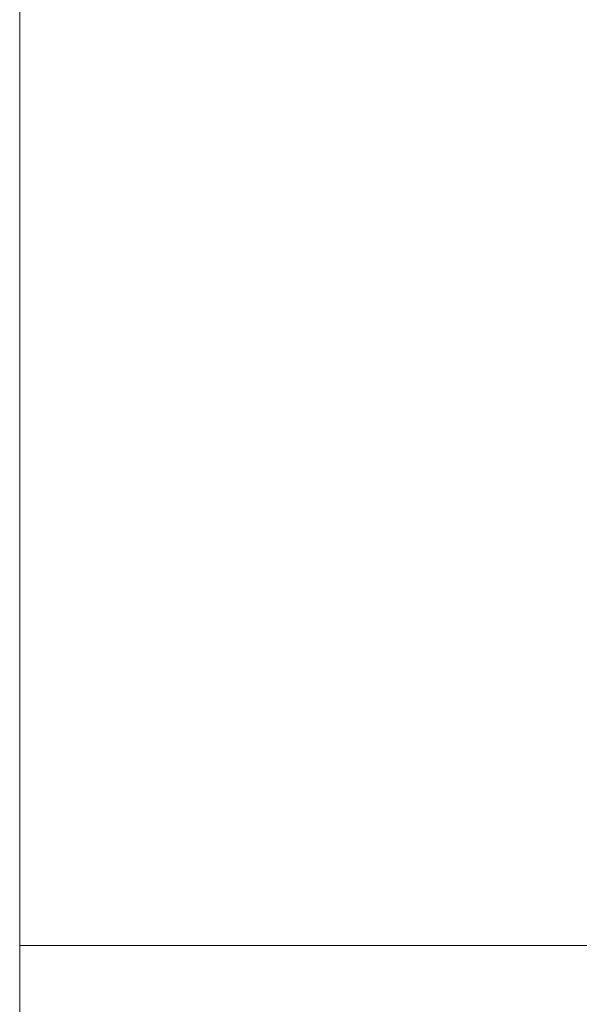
# Model space of a CAD drawing. Header units: millimetres. Extents: x 0 to 658, y -2 to 210.
# Tile 6 of 160: x 86.618 to 86.736, y 64.203 to 64.41. Entities that reach past the tile are written whole.
import ezdxf

# ---------------------------------------------------------------- set-up
doc = ezdxf.new("R2010")
doc.units = ezdxf.units.MM

msp = doc.modelspace()

# ---------------------------------------------------------------- linework, layer by layer
at = {"color": 7, "linetype": 'Continuous', "lineweight": 15}
for p, q in [((86.61847, 63.46549), (86.61847, 76.22549)), ((86.61847, 76.16549), (86.61847, 63.62549)), ((86.61847, 63.62549), (86.61847, 75.76549)), ((86.61847, 63.8159), (86.61847, 65.21565)), ((86.61847, 65.03343), (86.61847, 63.99787)), ((86.61847, 64.21568), (86.61847, 64.81562)), ((86.61847, 64.21565), (86.75247, 64.21565))]:
    msp.add_line(p, q, dxfattribs=at)

doc.saveas('drawing.dxf')
